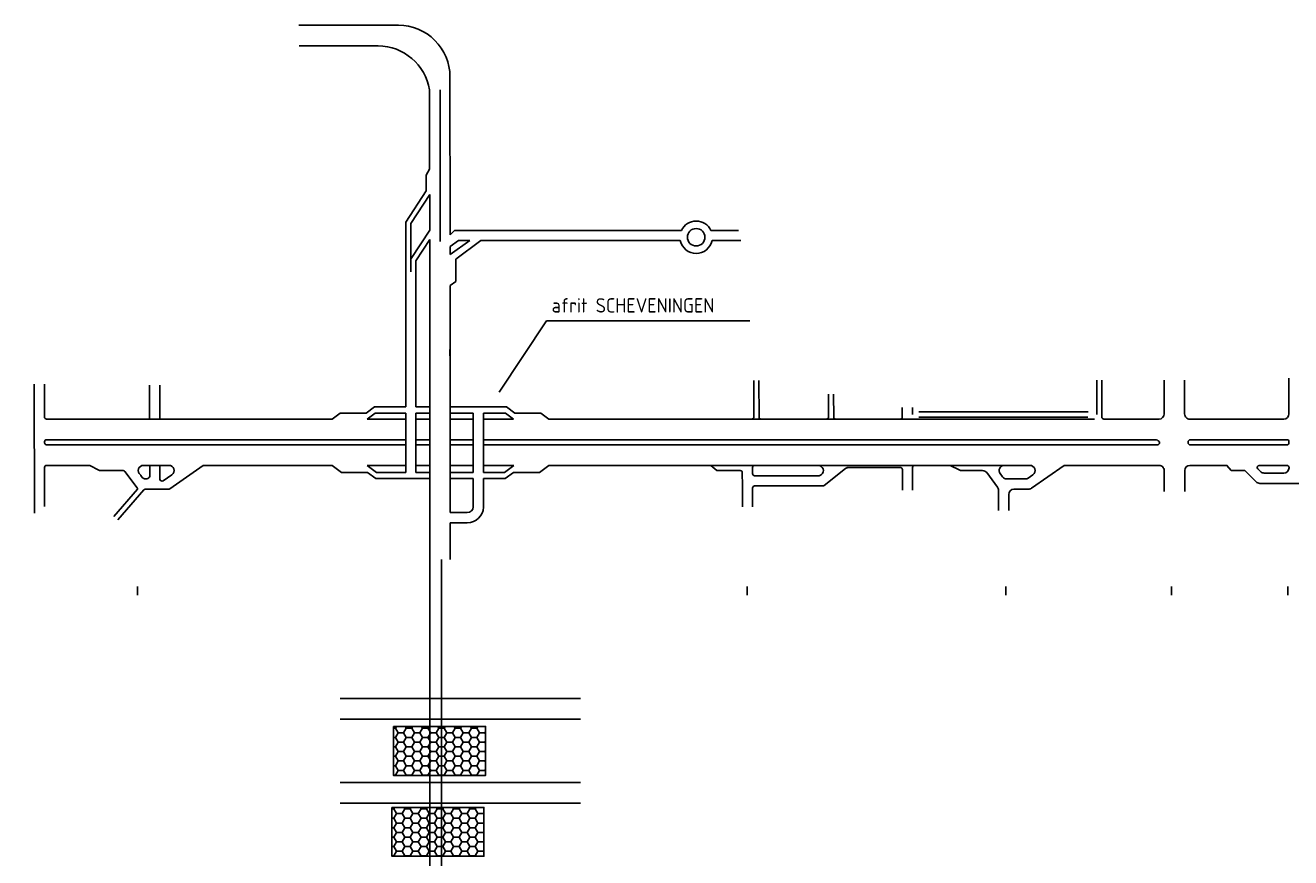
# Model space of a CAD drawing. Header units: metres. Extents: x 3368 to 18268, y -7519 to 4748.
# Tile 12 of 27: x 8004 to 10965, y 2800 to 4748. Entities that reach past the tile are written whole.
import ezdxf

# ---------------------------------------------------------------- set-up
doc = ezdxf.new("R2010")
doc.units = ezdxf.units.M
for name, color, linetype in [('ONDERGROND', 7, 'Continuous'), ('Tekenwerk', 18, 'Continuous'), ('VBL-XX-ONDERGROND', 7, 'Continuous')]:
    doc.layers.add(name, color=color, linetype=linetype)
doc.styles.add('ISO', font='ISO.SHX')

msp = doc.modelspace()

# ---------------------------------------------------------------- hatches: boundary and pattern name
at = {"layer": 'Tekenwerk'}
h = msp.add_hatch(dxfattribs=at)
h.set_pattern_fill('HONEY', color=18, scale=4, style=0)
h.set_pattern_definition([(0, (-686.5108294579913, -53.30032063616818), (19.05, 10.99852), [12.7, -25.4]), (120, (-686.5108294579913, -53.30032063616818), (-19.04999772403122, 10.99852394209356), [12.7, -25.39999999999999]), (59.99999999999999, (-686.5108294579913, -53.30032063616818), (2.27596877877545e-06, 21.99704394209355), [-25.4, 12.7])])
h.paths.add_polyline_path([(9081.041405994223, 2992.680132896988), (9081.041405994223, 3107.004469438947), (8865.640379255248, 3107.004469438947), (8865.640379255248, 2992.680132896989)])
h = msp.add_hatch(dxfattribs=at)
h.set_pattern_fill('HONEY', color=18, scale=4, style=0)
h.set_pattern_definition([(0, (-690.1381396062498, -242.5084929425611), (19.05, 10.99852), [12.7, -25.4]), (120, (-690.1381396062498, -242.5084929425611), (-19.04999772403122, 10.99852394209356), [12.7, -25.39999999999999]), (59.99999999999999, (-690.1381396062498, -242.5084929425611), (2.27596877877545e-06, 21.99704394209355), [-25.4, 12.7])])
h.paths.add_polyline_path([(9077.414095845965, 2803.471960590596), (9077.414095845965, 2917.796297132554), (8862.013069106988, 2917.796297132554), (8862.01306910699, 2803.471960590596)])

# ---------------------------------------------------------------- linework, layer by layer
at = {"layer": 'ONDERGROND', "color": 18, "linetype": 'Continuous', "extrusion": (-0.04049485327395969, 0.01245106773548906, 0.999102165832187)}
msp.add_line((8950.580846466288, 3497.969108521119, 181985972.7842088), (8951.331233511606, 2396.078162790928, 181985970.1814531), dxfattribs=at)
at = {"layer": 'Tekenwerk', "color": 18, "extrusion": (-0.07261905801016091, -0.01496858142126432, 0.997247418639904)}
for p, q in [((8997.832781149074, 4627.677557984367, 181985925.7572265), (8998.141662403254, 4257.706855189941, 181985978.8492969)), ((8974.946525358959, 4597.023447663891, 181985955.178282), (8975.017189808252, 4306.723770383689, 181985975.4298351)), ((8975.104752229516, 4514.869497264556, 181985998.8989918), (8975.170269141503, 4245.716640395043, 181986017.6753246)), ((8894.32661672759, 4287.301154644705, 181985922.2131935), (8894.369159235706, 3855.11504951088, 181985921.6219311)), ((8998.148414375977, 4229.968784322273, 181985980.7843284), (8998.152889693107, 4211.583540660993, 181985982.0668986)), ((8918.340306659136, 4196.722654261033, 181985923.7635901), (8918.375749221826, 3855.115007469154, 181985923.2710038)), ((8998.170619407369, 4138.747335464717, 181985987.1480145), (8998.246110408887, 3736.824198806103, 181985936.9456459)), ((8821.222144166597, 3855.115177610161, 181985933.962663), (8894.369159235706, 3855.115049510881, 181985934.6829596)), ((8918.375749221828, 3855.115007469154, 181985934.9193584), (8950.726312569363, 3855.114950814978, 181985935.2379223)), ((8998.239660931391, 3855.114867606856, 181985935.7057979), (9129.971756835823, 3855.114636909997, 181985937.0029961)), ((8570.143677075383, 3826.330395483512, 181985930.697725), (8722.130661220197, 3826.329899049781, 181985933.48915)), ((8741.0635937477, 3840.504142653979, 181985933.1677872), (8801.705635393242, 3840.504036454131, 181985933.7649443)), ((8804.303388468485, 3826.329630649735, 181985934.9983515), (8894.371992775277, 3826.329336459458, 181985936.6525705)), ((8823.23648728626, 3840.503998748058, 181985933.9769638), (8894.370597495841, 3840.503874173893, 181985934.6774389)), ((8894.37059749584, 3840.503874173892, 181985921.601942), (8894.373896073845, 3736.824538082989, 181985935.0379069)), ((8918.377265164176, 3840.503832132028, 181985934.9138384), (8950.736262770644, 3840.503775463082, 181985935.2324854)), ((8918.377265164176, 3840.503832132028, 181985923.249935), (8918.38074190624, 3736.824459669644, 181985935.4788217)), ((8918.378735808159, 3826.329258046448, 181985937.0934834), (8950.745915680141, 3826.329152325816, 181985937.6879458)), ((8998.243217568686, 3840.503692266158, 181985935.700298), (9052.48944490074, 3840.503597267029, 181985936.2344739)), ((8998.246667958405, 3826.328997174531, 181985938.5603546), (9052.491382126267, 3826.328819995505, 181985939.5566244)), ((9052.489444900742, 3840.503597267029, 181985922.1894871), (9052.494024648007, 3736.824021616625, 181985920.5006919)), ((9076.493646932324, 3840.503555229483, 181985923.8717479), (9076.498490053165, 3736.823943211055, 181985922.1792923)), ((9076.493646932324, 3840.503555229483, 181985936.4708492), (9127.95740429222, 3840.503465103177, 181985936.9776255)), ((9076.495695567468, 3826.328741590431, 181985939.9974927), (9146.891284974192, 3826.328511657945, 181985941.2903929)), ((9149.48835691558, 3840.503427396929, 181985937.189646), (9210.130682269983, 3840.503321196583, 181985937.7868059)), ((9229.064729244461, 3826.328243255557, 181985942.7996077), (10352.03239107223, 3826.324575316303, 181985963.424268)), ((8894.373896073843, 3736.824538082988, 181985919.9309527), (8894.37735721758, 3701.663042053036, 181985919.8828492)), ((8918.380741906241, 3736.824459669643, 181985921.5764695), (8918.384389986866, 3701.663000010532, 181985921.525768)), ((8998.251374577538, 3736.824198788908, 181986008.6662976), (8998.282810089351, 3607.682614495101, 181986017.6753246)), ((9052.494024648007, 3736.824021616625, 181985920.5006919), (9052.49883004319, 3701.662701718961, 181985920.4339058)), ((9076.498490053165, 3736.823943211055, 181985922.1792923), (9076.503571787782, 3701.66265968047, 181985922.1086656)), ((8570.143677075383, 3718.058825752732, 181985929.0830266), (8721.995228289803, 3718.058329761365, 181985931.8719641)), ((8743.894538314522, 3701.663291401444, 181985921.5365737), (8804.536856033, 3701.663190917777, 181985920.8701476)), ((8804.168672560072, 3718.058061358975, 181985933.3811789), (8894.375743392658, 3718.057766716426, 181985935.0379409)), ((8826.06780594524, 3701.663155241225, 181985920.6335341), (8894.37735721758, 3701.663042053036, 181985919.8828492)), ((8918.382689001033, 3718.057688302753, 181985935.4788575), (8950.77186327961, 3718.057582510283, 181985936.0737239)), ((8918.384389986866, 3701.663000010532, 181985921.525768), (8950.790095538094, 3701.662879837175, 181985934.4570068)), ((8998.250678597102, 3718.057427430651, 181985936.9457298), (9052.496589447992, 3718.057250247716, 181985937.9420216)), ((8998.26245975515, 3701.662796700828, 181985934.9244789), (9052.498830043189, 3701.662701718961, 181985935.4585577)), ((9076.501202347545, 3718.057171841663, 181985938.3828954), (9147.02301038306, 3718.056941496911, 181985939.6781137)), ((9076.503571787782, 3701.66265968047, 181985935.6949383), (9125.124597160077, 3701.662574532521, 181985936.1737214)), ((9146.655449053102, 3701.662536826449, 181985936.385741), (9207.297490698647, 3701.6624306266, 181985936.9828981)), ((9229.195737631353, 3718.056673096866, 181985941.1873153), (10351.46832461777, 3718.053007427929, 181985961.7992097)), ((8824.053529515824, 3687.0519264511, 181985933.2034659), (8950.800045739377, 3687.051704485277, 181985934.4515699)), ((8998.266016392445, 3687.051621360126, 181985934.918979), (9052.500826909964, 3687.05152638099, 181985935.4530425)), ((9052.500826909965, 3687.051526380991, 181985920.406153), (9052.509870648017, 3620.878037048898, 181985920.2804617)), ((9076.50568348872, 3687.051484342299, 181985922.0793168), (9076.515338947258, 3620.243919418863, 181985921.9451238)), ((9076.50568348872, 3687.051484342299, 181985935.6894242), (9127.138940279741, 3687.051395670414, 181985936.1880223)), ((8998.288655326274, 3583.669544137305, 181986019.3504969), (8998.309516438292, 3497.96910852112, 181986025.3290324))]:
    msp.add_line(p, q, dxfattribs=at)
at = {"layer": 'Tekenwerk', "color": 18, "extrusion": (-0.04049485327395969, 0.01245106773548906, 0.999102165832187)}
for p, q in [((8950.221073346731, 4597.023447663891, 181985920.6523061), (8950.347766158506, 4410.983905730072, 181985920.2128657)), ((8950.387765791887, 4352.247238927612, 181985920.0741249), (8950.445137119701, 4268.001452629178, 181985919.8751295)), ((8950.45973487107, 4246.565674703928, 181985919.8244965), (8950.759083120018, 3736.824353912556, 181985917.1610467)), ((8950.759083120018, 3736.824353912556, 181985917.1610467), (8950.921743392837, 3497.969108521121, 181985916.5968513))]:
    msp.add_line(p, q, dxfattribs=at)
at = {"layer": 'Tekenwerk', "color": 18}
for p, q in [((8950.347766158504, 4410.983905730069, -52.72203361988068), (8941.8097946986, 4397.610591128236, -52.72203361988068)), ((8941.8097946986, 4397.610591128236, -52.72203361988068), (8941.8097946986, 4360.985685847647, -52.72203361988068)), ((8894.326616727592, 4287.301154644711, 181985922.2447862), (8941.8097946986, 4360.985685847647, 181985922.2447862)), ((8906.268303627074, 4283.782531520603, -52.72203361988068), (8950.387765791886, 4352.24723892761, -52.72203361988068)), ((8906.268303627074, 4171.104880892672, -52.72203361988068), (8906.268303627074, 4283.782531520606, -52.72203361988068)), ((8907.45815541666, 4201.885467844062, 181985922.2447862), (8950.44473484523, 4268.592164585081, 181985922.2447862)), ((8975.026574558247, 4268.169873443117, 181985978.1193878), (8975.032904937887, 4242.163767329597, 181985979.933596)), ((8998.141662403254, 4257.706855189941, 181985978.8492969), (9008.451663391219, 4268.007162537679, 181985922.2447862)), ((8918.340306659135, 4196.722654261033, -52.72203361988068), (8950.45973487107, 4246.565674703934, -52.72203361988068)), ((8998.148414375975, 4229.968784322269, -52.72203361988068), (9017.970564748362, 4244.001513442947, -52.72203361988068)), ((8998.152889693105, 4211.583540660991, -52.72203361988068), (9044.581181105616, 4244.004398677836, -52.72203361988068)), ((9011.766571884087, 4200.513756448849, -52.72203361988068), (9069.776354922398, 4244.007130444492, -52.72203361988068)), ((9011.766571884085, 4148.372341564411, -52.72203361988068), (9011.766571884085, 4200.51375644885, -52.72203361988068)), ((8998.170619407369, 4138.747335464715, -52.72203361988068), (9011.766571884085, 4148.372341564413, -52.72203361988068)), ((8821.222144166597, 3855.115177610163, -52.72203361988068), (8801.70563539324, 3840.504036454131, -52.72203361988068)), ((9129.971756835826, 3855.114636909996, -52.72203361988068), (9149.48835691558, 3840.503427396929, -52.72203361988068)), ((8741.063593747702, 3840.50414265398, -52.72203361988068), (8722.130661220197, 3826.329899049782, -52.72203361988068)), ((8823.23648728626, 3840.503998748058, -52.72203361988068), (8804.303388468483, 3826.329630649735, -52.72203361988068)), ((9127.957404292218, 3840.503465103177, -52.72203361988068), (9146.891284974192, 3826.328511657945, -52.72203361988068)), ((9210.130682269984, 3840.503321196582, -52.72203361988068), (9229.064729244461, 3826.328243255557, -52.72203361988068)), ((9229.064729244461, 3826.328243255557, -52.72203361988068), (9565.31127009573, 3826.328243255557, 181985942.8124605)), ((8743.894538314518, 3701.663291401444, -54.34717878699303), (8721.995228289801, 3718.058329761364, -54.34717878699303)), ((8826.067805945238, 3701.663155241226, -54.34717878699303), (8804.168672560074, 3718.058061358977, -54.34717878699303)), ((8824.053529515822, 3687.051926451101, -54.34717878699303), (8804.536856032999, 3701.663190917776, -54.34717878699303)), ((9125.124597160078, 3701.662574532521, -54.34717878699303), (9147.023010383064, 3718.056941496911, -54.34717878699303)), ((9127.138940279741, 3687.051395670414, -54.34717878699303), (9146.6554490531, 3701.662536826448, -54.34717878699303)), ((9207.297490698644, 3701.662430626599, -54.34717878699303), (9229.19573763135, 3718.056673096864, -54.34717878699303)), ((9229.195737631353, 3718.056673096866, 181985941.1873153), (9565.311270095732, 3718.056673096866, 181985941.1873153)), ((9038.090629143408, 3607.682614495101, -54.34717878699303), (8998.282810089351, 3607.682614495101, -54.34717878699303)), ((9038.090629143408, 3583.669544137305, -54.34717878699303), (8998.288655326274, 3583.669544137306, -54.34717878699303))]:
    msp.add_line(p, q, dxfattribs=at)
at = {"layer": 'Tekenwerk', "color": 18, "extrusion": (-0.01496858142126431, 0.07261905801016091, 0.997247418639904)}
for p, q in [((8950.4451371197, 4268.001452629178, 181985921.818332), (8950.064048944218, 4268.001415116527, 181985921.8178107)), ((9539.606686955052, 4268.027115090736, 181985922.1749929), (9008.451663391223, 4268.00716253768, 181985921.8976892)), ((9673.290648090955, 4268.032136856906, 181985922.2447862), (9608.372054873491, 4268.029698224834, 181985922.2108937)), ((9044.581181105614, 4244.004398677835, 20230293.30847505), (9017.970564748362, 4244.001513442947, -52.72203361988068)), ((9536.923843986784, 4244.022743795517, 148860402.4800941), (9069.776354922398, 4244.007130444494, 39384569.09711039)), ((9678.274712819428, 4244.027468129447, 181985923.9205608), (9611.056634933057, 4244.025221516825, 166233393.365915))]:
    msp.add_line(p, q, dxfattribs=at)
at = {"layer": 'Tekenwerk', "color": 18}
for points in [[(8865.640379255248, 3107.004469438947), (9081.041405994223, 3107.004469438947), (9081.041405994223, 2992.680132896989), (8865.640379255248, 2992.680132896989)], [(8862.01306910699, 2917.796297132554), (9077.414095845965, 2917.796297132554), (9077.414095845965, 2803.471960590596), (8862.01306910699, 2803.471960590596)]]:
    msp.add_lwpolyline(points, close=True, dxfattribs=at)
msp.add_circle((9573.989971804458, 4252.032165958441), 20.42772236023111, dxfattribs=at)
for centre, radius, start, end in [((9573.989971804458, 4252.032165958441), 37.92161223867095, 24.95194109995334, 155.0523634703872), ((9573.989971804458, 4252.032165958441), 37.92161223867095, 192.1932683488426, 347.8105616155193), ((9038.286773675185, 3621.944271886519, -363972003.6024598), 14.26300614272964, 269.212044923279, 355.7128393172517), ((9038.104541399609, 3622.126442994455, -363972006.9317839), 38.45690137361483, 269.979272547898, 357.1941634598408)]:
    msp.add_arc(centre, radius, start, end, dxfattribs=at)
at = {"layer": 'VBL-XX-ONDERGROND', "color": 18, "extrusion": (-0.07261905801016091, -0.01496858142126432, 0.997247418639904)}
for p, q in [((8680.148360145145, 4747.983416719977, 181985904.4293845), (8644.18329547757, 4747.98388248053, 181985901.8104334)), ((8680.148360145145, 4747.983416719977, 181985904.4293845), (8877.706039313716, 4747.980858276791, 181985918.8153974)), ((8680.20005924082, 4699.862718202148, 181985903.7108624), (8645.256729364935, 4699.86317073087, 181985901.1663134)), ((8680.20005924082, 4699.862718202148, 181985903.7108624), (8829.758740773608, 4699.860781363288, 181985914.6016217)), ((8997.832781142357, 3989.643532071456, 181985925.7572264), (8998.059066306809, 3958.989421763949, 181985955.178282)), ((9709.03371250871, 3831.138451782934, 181985953.3504576), (9708.941424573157, 3917.038598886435, 181985954.6330896)), ((9721.033461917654, 3831.138296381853, 181985954.224271), (9720.9411739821, 3917.038443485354, 181985955.506903)), ((10511.21345332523, 3836.954745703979, 181986011.8520869), (10511.12727328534, 3917.16976037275, 181986013.0498304)), ((10523.219462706, 3831.127907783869, 181986012.6388982), (10523.12702269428, 3917.169604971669, 181986013.9236438)), ((10668.89809911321, 3917.442973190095, 181986024.5427239), (10668.98307998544, 3838.344124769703, 181986023.3616466)), ((10716.89709674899, 3917.442351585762, 181986028.0379776), (10716.98207762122, 3838.343503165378, 181986026.8569002)), ((10960.95515853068, 3922.429375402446, 181986045.8850182), (10961.04550067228, 3838.340342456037, 181986044.6294291)), ((8025.373829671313, 3605.910481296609, -95.70037415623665), (8025.049536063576, 3907.757829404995, -91.19329133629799)), ((8049.131340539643, 3831.14871700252, -90.58956131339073), (8049.049034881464, 3907.757518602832, -89.44566452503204)), ((8295.149680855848, 3826.333461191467, -72.74690535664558), (8295.064579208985, 3905.544724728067, -71.56414949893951)), ((8319.14917967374, 3826.333150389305, -70.99927854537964), (8319.064078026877, 3905.544413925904, -69.81652265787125)), ((9883.750361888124, 3831.136189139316, 181985966.0732026), (9883.692711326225, 3884.796418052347, 181985966.874439)), ((9895.750111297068, 3831.136033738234, 181985966.947016), (9895.692460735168, 3884.796262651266, 181985967.7482525)), ((10056.26348245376, 3853.15764330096, 181985978.9660615), (10056.28714388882, 3831.133954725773, 181985978.6372112)), ((10080.26298127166, 3853.157332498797, 181985980.7136883), (10080.2804590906, 3836.88925575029, 181985980.4707789)), ((8053.936410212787, 3826.336584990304, -90.31188815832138), (8570.143677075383, 3826.329899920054, -52.72203361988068)), ((9565.31127009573, 3826.328243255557, 181985942.8124605), (9704.238982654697, 3826.32644409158, 181985952.92908)), ((9878.95563203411, 3826.324181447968, 181985965.651825), (9725.838531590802, 3826.326164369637, 181985954.5019442)), ((9900.555180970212, 3826.323901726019, 181985967.2246892), (10051.49241403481, 3826.321947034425, 181985978.2158336)), ((9944.21800485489, 3826.323336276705, 181985970.4041857), (9910.7435452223, 3826.323769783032, 181985967.9665988)), ((10094.88332049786, 3826.321385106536, 181985981.3755293), (10085.09171237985, 3826.321511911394, 181985980.6625112)), ((10491.52451884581, 3843.158492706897, 181986010.5114661), (10094.86522581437, 3843.163629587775, 181985981.627012)), ((10490.81438442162, 3831.128327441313, 181986010.2791829), (10094.87815058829, 3831.133454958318, 181985981.4473815)), ((10505.47365489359, 3826.316067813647, 181986011.2744322), (10094.88332049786, 3826.321385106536, 181985981.3755293)), ((10506.42498344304, 3826.316055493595, 181986011.3437072), (10469.71010700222, 3826.316530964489, 181986008.6701555)), ((10528.02453237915, 3826.315775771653, 181986012.9165714), (10656.99625535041, 3826.314105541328, 181986022.3082027)), ((10562.75646637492, 3826.315325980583, 181986015.4457267), (10528.02453237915, 3826.315775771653, 181986012.9165714)), ((10728.99475180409, 3826.313173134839, 181986027.5510831), (10949.05867603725, 3826.310323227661, 181986043.5759852)), ((8049.193379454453, 3773.403878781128, -91.45178776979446), (8049.195964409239, 3770.997843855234, -91.48771387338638)), ((8053.988109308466, 3778.215886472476, -91.03041020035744), (8570.143677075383, 3778.209202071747, -53.44432035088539)), ((8054.001034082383, 3766.185711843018, -91.21004068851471), (8570.143677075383, 3766.17902760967, -53.62489205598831)), ((8570.143677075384, 3778.206398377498, 181985948.5398714), (8894.372579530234, 3778.205511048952, 181985953.5292805)), ((8570.143677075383, 3766.176198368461, 181985948.5029491), (8894.37296227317, 3766.175317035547, 181985953.4586451)), ((8918.379354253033, 3778.205445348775, 181985953.8987097), (8950.734781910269, 3778.205356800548, 181985954.3966125)), ((8918.379757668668, 3766.175251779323, 181985953.825578), (8950.741846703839, 3766.175163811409, 181985954.3202177)), ((8998.238338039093, 3778.205226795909, 181985955.1276228), (9052.492196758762, 3778.205078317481, 181985955.9625105)), ((8998.24059760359, 3766.175034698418, 181985955.0462143), (9052.492728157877, 3766.174887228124, 181985955.8754333)), ((9076.496557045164, 3778.205012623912, 181985956.3319025), (9944.269703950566, 3778.202637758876, 181985969.6856636)), ((9076.497119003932, 3766.174821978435, 181985956.2423294), (9944.282628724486, 3766.172463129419, 181985969.5060331)), ((9891.628740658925, 3778.203319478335, 181985965.8523853), (10094.93501959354, 3778.200686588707, 181985980.6570072)), ((9891.641665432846, 3766.173144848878, 181985965.6727547), (10094.94794436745, 3766.17051195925, 181985980.4773767)), ((10094.93501959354, 3778.200686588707, 181985980.6570072), (10492.59175791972, 3778.195536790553, 181986009.6140946)), ((10094.94794436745, 3766.17051195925, 181985980.4773767), (10492.60468269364, 3766.165362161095, 181986009.4344641)), ((10469.7618060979, 3778.19583244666, 181986007.9516334), (10648.20210563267, 3778.193521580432, 181986020.9455321)), ((10469.77473087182, 3766.165657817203, 181986007.7720029), (10653.58148148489, 3766.163277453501, 181986021.1566828)), ((10725.0516973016, 3773.172388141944, 181986026.4663142), (10725.05405871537, 3770.974421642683, 181986026.4334949)), ((10729.84330947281, 3777.98439485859, 181986026.8874647), (10956.3102247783, 3778.189531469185, 181986043.3817512)), ((10956.32314955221, 3766.159356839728, 181986043.2021207), (10729.85912838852, 3766.162289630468, 181986026.711168)), ((10961.11529445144, 3773.37739945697, 181986043.6594244), (10961.11787940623, 3770.971364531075, 181986043.6234983)), ((8049.258003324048, 3713.253005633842, -92.34994032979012), (8049.355937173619, 3622.09773128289, -93.7110401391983)), ((8054.052733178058, 3718.06501332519, -91.92856276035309), (8152.921516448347, 3718.063732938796, -84.72900664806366)), ((8155.107728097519, 3717.535875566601, -84.57773089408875), (8176.522793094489, 3706.561081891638, -83.18302708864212)), ((8178.709004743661, 3706.033224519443, -83.0317513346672), (8233.183314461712, 3706.032519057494, -79.06496995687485)), ((8265.886868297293, 3665.158546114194, -77.29702767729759), (8237.04041821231, 3704.087353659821, -78.8132943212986)), ((8280.409006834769, 3718.062081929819, -75.44545617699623), (8340.39814977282, 3718.061305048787, -71.07708844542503)), ((8280.409006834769, 3718.062081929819, -75.44545617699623), (8340.39814977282, 3718.061305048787, -71.07708844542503)), ((8295.29329052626, 3692.663857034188, -74.74281483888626), (8295.266003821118, 3718.061889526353, -74.36357995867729)), ((8319.300113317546, 3685.846507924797, -73.09697771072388), (8319.26550263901, 3718.06157872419, -72.61595314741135)), ((8342.014000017, 3663.151361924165, -71.78361564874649), (8420.681123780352, 3718.060265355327, -65.23093807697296)), ((8420.681123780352, 3718.060265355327, -65.23093807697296), (8570.143677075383, 3718.058329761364, -54.34717878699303)), ((9608.55314129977, 3718.056113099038, 181985944.3361584), (9565.311270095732, 3718.056673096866, 181985941.1873153)), ((9608.55314129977, 3718.056113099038, 181985944.3361584), (9622.373835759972, 3706.025759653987, 181985945.1620001)), ((9677.177645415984, 3706.025049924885, 181985949.1527754), (9622.373835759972, 3706.025759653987, 181985945.1620001)), ((9681.982715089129, 3701.21291791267, 181985949.4304486), (9682.01631950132, 3669.934463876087, 181985948.9634092)), ((9705.9692891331, 3713.242781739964, 181985951.3577059), (9705.984798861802, 3698.80657218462, 181985951.1421493)), ((9859.562654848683, 3718.052862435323, 181985962.6144967), (9710.764018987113, 3718.054789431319, 181985951.7790835)), ((9873.426905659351, 3670.968294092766, 181985962.91735), (9923.48072038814, 3710.649192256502, 181985967.15785)), ((10051.61390690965, 3713.238305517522, 181985976.5273068), (9930.917143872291, 3713.239868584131, 181985967.7382524)), ((10056.41897658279, 3708.426173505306, 181985976.80498), (10056.4711714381, 3659.84402977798, 181985976.0795678)), ((10080.41330549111, 3713.237932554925, 181985978.624459), (10080.470670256, 3659.843718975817, 181985977.8271946)), ((10085.20803534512, 3718.04994024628, 181985979.0458366), (10094.99964346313, 3718.049813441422, 181985979.7588547)), ((10094.99964346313, 3718.049813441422, 181985979.7588547), (10168.69093170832, 3718.048859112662, 181985985.1250031)), ((10168.69093170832, 3718.048859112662, 181985985.1250031), (10189.59100846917, 3707.337986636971, 181985986.4861671)), ((10195.0565375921, 3706.018343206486, 181985986.8643565), (10244.17287075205, 3706.01770713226, 181985990.4409738)), ((10295.02218691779, 3718.047223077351, 181985994.3243573), (10355.01132985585, 3718.046446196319, 181985998.692725)), ((10358.47946818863, 3664.429382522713, 181985998.1404865), (10435.29430386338, 3718.045406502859, 181986004.5388754)), ((10435.29430386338, 3718.045406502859, 181986004.5388754), (10492.65638178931, 3718.044663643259, 181986008.7159421)), ((10469.82642996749, 3718.044959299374, 181986007.0534809), (10657.11257831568, 3718.042533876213, 181986020.6915281)), ((10669.12525249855, 3706.012203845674, 181986021.385711), (10669.17834083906, 3656.59841825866, 181986020.647881)), ((10717.12425013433, 3706.011582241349, 181986024.8809646), (10717.17733847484, 3656.597796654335, 181986024.1431346)), ((10729.11107476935, 3718.041601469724, 181986025.9344085), (10816.23793033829, 3718.040473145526, 181986032.2789256)), ((10815.86057576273, 3718.040478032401, 181986032.2514469), (10825.87339678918, 3706.010173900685, 181986032.8000019)), ((10825.87339678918, 3706.010173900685, 181986032.8000019), (10857.78353394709, 3706.0097606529, 181986035.1236759)), ((10884.46814823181, 3679.504958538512, 181986036.6690018), (10857.78353394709, 3706.0097606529, 181986035.1236759)), ((10894.3253532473, 3703.565179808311, 181986037.74794), (10888.03732318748, 3709.810838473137, 181986037.3837955)), ((10891.40851414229, 3718.039499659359, 181986037.7527953), (10956.37484864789, 3718.038658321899, 181986042.4835986)), ((10961.17991832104, 3713.226526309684, 181986042.7612718), (10961.18112227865, 3712.105901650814, 181986042.744539)), ((8326.845479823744, 3681.896276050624, -72.60682046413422), (8347.274741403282, 3696.15570613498, -70.90513929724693)), ((9710.78986853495, 3693.994440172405, 181985951.4198225), (9862.089577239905, 3693.99248078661, 181985962.4373621)), ((9865.06414663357, 3695.028751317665, 181985962.6695231), (9867.024927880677, 3696.583189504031, 181985962.8356381)), ((10279.08066181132, 3667.059175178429, 181985992.3981781), (10253.81563012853, 3701.154793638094, 181985991.0701628)), ((10291.07488107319, 3691.198553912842, 181985993.6339207), (10285.40527708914, 3698.849787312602, 181985993.3359072)), ((10300.71764044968, 3686.335640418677, 181985994.2631098), (10344.0756860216, 3686.335078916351, 181985997.4204125)), ((10350.92642810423, 3688.489829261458, 181985997.9516228), (10361.88792148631, 3696.140847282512, 181985998.8646742)), ((10997.21914482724, 3676.014911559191, 181986044.8270877), (10892.92197516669, 3676.016262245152, 181986037.2322403)), ((10949.19429764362, 3700.075882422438, 181986041.6910951), (10902.77918018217, 3700.076483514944, 181986038.3111785)), ((8266.83483421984, 3662.291579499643, -77.27103012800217), (8211.626532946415, 3598.537423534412, -82.24821436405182)), ((8281.299782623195, 3660.635004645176, -76.24256485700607), (8220.691641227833, 3590.645151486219, -81.70655989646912)), ((8284.9206560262, 3662.29016567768, -75.95405086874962), (8339.27370318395, 3662.289461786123, -71.9960997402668)), ((9682.01631950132, 3669.934463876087, 181985948.9634092), (9682.068515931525, 3621.350854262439, 181985948.2379752)), ((9706.020988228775, 3665.122083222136, 181985950.6391838), (9706.068014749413, 3621.350543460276, 181985949.985602)), ((9710.815718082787, 3669.934090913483, 181985951.0605614), (9870.452336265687, 3669.932023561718, 181985962.685189)), ((10281.45057661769, 3659.891758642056, 181985992.4631719), (10281.50178894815, 3612.224133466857, 181985991.751415)), ((10305.460439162, 3650.245055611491, 181985994.0667621), (10305.50128776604, 3612.223822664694, 181985993.4990418)), ((10317.44726379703, 3662.275074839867, 181985995.120206), (10351.62872610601, 3662.274632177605, 181985997.6092763)), ((8977.729722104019, 3497.96910852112, 181985508.983641), (8977.99784524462, 2396.480850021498, 181985505.2572241)), ((8266.870849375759, 3414.204403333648, -83.89842203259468), (8266.848640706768, 3434.875880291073, -83.58976250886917)), ((9692.955378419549, 3414.19716613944, 181985943.015144), (9692.933169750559, 3434.868643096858, 181985943.3238035)), ((10298.49838569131, 3414.189324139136, 181985987.1103651), (10298.47617702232, 3434.860801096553, 181985987.4190246)), ((10686.22016732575, 3414.184303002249, 181986015.3439958), (10686.19795865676, 3434.855779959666, 181986015.6526553)), ((10958.21258473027, 3414.180780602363, 181986035.1502947), (10958.19037606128, 3434.85225755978, 181986035.4589542)), ((8740.746302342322, 3172.484219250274, 181985975.0084552), (9303.210003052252, 3172.476935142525, 181986015.9666711)), ((8740.745679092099, 3124.35812890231, 181985975.0084552), (9303.209379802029, 3124.350844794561, 181986015.9666711)), ((8967.480515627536, 3124.360585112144, 181985990.7967963), (8841.508260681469, 3124.362216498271, 181985981.6235842)), ((8740.746302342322, 2976.061595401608, 181985975.0084552), (9303.210003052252, 2976.054311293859, 181986015.9666711)), ((8740.745679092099, 2927.935505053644, 181985975.0084552), (9303.209379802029, 2927.928220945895, 181986015.9666711))]:
    msp.add_line(p, q, dxfattribs=at)
at = {"layer": 'VBL-XX-ONDERGROND', "color": 18}
for p, q in [((9224.034083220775, 4056.660641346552, 181986049.4768193), (9112.816000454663, 3889.126644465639, 181986049.4768193)), ((9699.782693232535, 4056.660641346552, 181986049.4768193), (9224.034083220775, 4056.660641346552, 181986049.4768193))]:
    msp.add_line(p, q, dxfattribs=at)
at = {"layer": 'VBL-XX-ONDERGROND', "color": 18, "extrusion": (-0.07261905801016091, -0.01496858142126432, 0.997247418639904)}
for centre, radius, start, end in [((-2740.132949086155, 13503077.44013178, 181484272.0062783), 120.31522588, 78.38349257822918, 168.383492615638), ((-2699.554683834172, 13503018.48957938, 181484269.6572731), 123.8149844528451, 88.12112109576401, 167.7142672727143), ((-2126.333204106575, 8631.004062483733, -732.2074033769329), 4.8126090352, 258.3834925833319, 348.3834926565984), ((-1793.159167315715, 13503726.8997539, 181484259.7998756), 4.8126090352, 348.383492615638, 78.38349257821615), ((-1788.798363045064, 13503748.11290553, 181484259.7998755), 4.8126090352, 258.3834925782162, 348.383492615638), ((-1757.885045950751, 13503898.49087307, 181484259.7998754), 4.8126090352, 348.383492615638, 78.38349257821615), ((-1753.524241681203, 13503919.7040247, 181484259.7998756), 4.8126090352, 258.3834925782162, 348.383492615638), ((-1723.051025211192, 13504067.94112082, 181484259.7998755), 4.8126090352, 348.383492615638, 78.38349257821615), ((-1626.842382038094, 13504535.94849045, 181484259.7998756), 4.8126090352, 258.3834925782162, 348.383492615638), ((-1607.874905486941, 13504664.06662192, 181484259.7998755), 12.031522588, 348.383492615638, 78.38349257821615), ((-1593.338891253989, 13504734.77712735, 181484259.7998756), 12.031522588, 258.3834925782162, 348.383492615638), ((-1548.909458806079, 13504950.90429773, 181484259.7998756), 12.031522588, 348.383492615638, 78.38349257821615), ((-2069.764799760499, 8619.375251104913, -732.2074034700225), 4.8126090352, 168.3834926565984, 258.3834925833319), ((-2067.407782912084, 8618.890717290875, -732.2074035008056), 4.8126090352, 258.3834925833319, 348.3834926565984), ((-1538.950317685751, 13504640.84300348, 181484259.7998755), 12.031522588, 120.1938074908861, 168.383492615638), ((-1542.580900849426, 13504647.082521, 181484259.7998754), 4.8126090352, 348.383492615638, 120.1938074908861), ((-1529.334142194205, 13504722.43825899, 181484259.7998756), 4.8126090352, 168.4207080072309, 258.3834925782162), ((-1527.180954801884, 13504721.99562657, 181484259.7998756), 4.8126090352, 258.3834925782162, 348.383492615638), ((-1483.816402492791, 13504944.89293546, 181484259.7998756), 4.8126090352, 78.38349257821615, 168.383492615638), ((-1481.459385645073, 13504944.40840166, 181484259.7998756), 4.8126090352, 348.383492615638, 78.38349257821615), ((-2010.839378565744, 8607.261905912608, -732.2074033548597), 4.8126090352, 168.3834926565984, 258.3834925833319), ((-1990.8784333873, 8704.362011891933, -732.2074034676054), 4.8126090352, 141.2958995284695, 168.3834926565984), ((-1983.317704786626, 8729.190956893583, -732.207403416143), 4.8126090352, 321.2958995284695, 348.3834926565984), ((-1962.891639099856, 8780.752632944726, -732.20740348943), 4.8126090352, 114.9520367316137, 168.3834926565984), ((-1958.068512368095, 8828.115259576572, -732.2074034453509), 12.031522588, 168.3834926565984, 311.3803641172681), ((-1945.957106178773, 8887.031248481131, -732.2074034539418), 12.031522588, 23.21046185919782, 168.3834926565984), ((-1671.369854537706, 13503674.03075942, 181484259.7998756), 4.8126090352, 78.38349257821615, 168.383492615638), ((-1676.37146546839, 13503709.45166433, 181484259.7998756), 4.8126090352, 168.383492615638, 258.3834925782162), ((-1639.258966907, 13503854.13481948, 181484259.7998754), 12.031522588, 26.69574621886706, 168.383492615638), ((-1620.139983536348, 13503923.23869318, 181484259.7998755), 12.031522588, 168.383492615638, 206.6957462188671), ((-1627.715983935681, 13503922.23596379, 181484259.7998755), 4.8126090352, 168.383492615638, 206.6957462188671), ((-1602.843165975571, 13504043.22989661, 181484259.7998755), 4.8126090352, 78.38349257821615, 168.383492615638), ((-1600.773726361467, 13504077.1972001, 181484259.7998756), 4.8126090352, 168.383492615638, 258.3834925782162), ((-1583.312692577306, 13504186.03698141, 181484259.7998756), 12.031522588, 321.2958995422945, 348.383492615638), ((-1549.826265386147, 13504229.42932764, 181484259.7998755), 12.031522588, 114.9520367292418, 168.383492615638), ((-1551.342603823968, 13504281.804356, 181484259.7998756), 12.031522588, 168.383492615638, 294.9520367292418), ((-1539.23119763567, 13504340.72034488, 181484259.7998756), 12.031522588, 23.21046189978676, 168.383492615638), ((-1478.238978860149, 13504637.4172625, 181484259.7998756), 12.031522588, 78.38349257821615, 168.383492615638), ((-1463.702964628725, 13504708.12776793, 181484259.7998756), 12.031522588, 168.383492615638, 258.3834925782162), ((-1438.007249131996, 13504868.97544747, 181484259.7998755), 4.8126090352, 168.383492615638, 303.619515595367), ((-1434.617689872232, 13504879.89807428, 181484259.7998755), 12.031522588, 303.619515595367, 348.383492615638), ((-1425.246788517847, 13504925.48286531, 181484259.7998756), 12.031522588, 348.383492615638, 78.38349257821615), ((-1424.890981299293, 13504932.77959027, 181484259.7998755), 4.8126090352, 78.38349257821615, 168.383492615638), ((-1946.933619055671, 8815.476473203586, -732.2074034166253), 4.8126090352, 98.52370933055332, 131.3803641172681), ((-1949.430233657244, 8832.134554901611, -732.2074034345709), 12.031522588, 278.5237093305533, 26.0112189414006), ((-1942.942536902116, 8835.300388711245, -732.2074033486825), 4.8126090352, 26.0112189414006, 78.38349258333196), ((-1929.480908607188, 8866.925790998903, -732.2074033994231), 4.8126090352, 258.3834925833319, 23.21046185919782), ((-1662.229364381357, 13503706.54446148, 181484259.7998756), 4.8126090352, 258.3834925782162, 348.383492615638), ((-1631.682966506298, 13503855.13754886, 181484259.7998755), 4.8126090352, 348.383492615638, 26.69574621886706), ((-1631.682966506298, 13503855.13754886, 181484259.7998755), 4.8126090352, 348.383492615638, 26.69574621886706), ((-1542.704325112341, 13504285.82365131, 181484259.7998755), 12.031522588, 294.9520367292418, 348.383492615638), ((-1533.950626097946, 13504328.40605883, 181484259.7998756), 12.031522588, 348.383492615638, 23.21046189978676), ((-1413.042843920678, 13504865.34648096, 181484259.7998754), 12.031522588, 303.619515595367, 348.383492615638), ((-1918.940831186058, 8801.202456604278, -732.2074034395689), 4.8126090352, 78.38349258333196, 114.9520367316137), ((-1909.60516826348, 8822.709465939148, -732.2074033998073), 4.8126090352, 168.3834926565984, 217.3857006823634), ((-1908.059719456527, 8878.028319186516, -732.2074034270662), 4.8126090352, 348.3834926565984, 23.21046185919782), ((-1908.059719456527, 8878.028319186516, -732.2074034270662), 4.8126090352, 348.3834926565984, 23.21046185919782), ((-1629.231128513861, 13503699.76098818, 181484259.7998755), 4.8126090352, 168.383492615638, 258.3834925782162), ((-1606.42963184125, 13503858.47998014, 181484259.7998756), 4.8126090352, 348.383492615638, 26.69574621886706), ((-1606.42963184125, 13503858.47998014, 181484259.7998756), 4.8126090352, 348.383492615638, 26.69574621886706), ((-1511.332150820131, 13504247.34021239, 181484259.7998755), 12.031522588, 78.38349257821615, 114.9520367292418), ((-1492.191608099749, 13504292.53793284, 181484259.7998756), 12.031522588, 168.383492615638, 258.3834925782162), ((-1508.8607682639, 13504330.95325634, 181484259.7998755), 12.031522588, 348.383492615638, 23.21046189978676)]:
    msp.add_arc(centre, radius, start, end, dxfattribs=at)

# ---------------------------------------------------------------- texts
at = {"layer": 'VBL-XX-ONDERGROND', "color": 18, "style": 'ISO'}
msp.add_text('afrit SCHEVENINGEN', height=33.6882632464, dxfattribs=at).set_placement((9235.824960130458, 4075.697839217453, 181986049.4768193))

doc.saveas('drawing.dxf')
